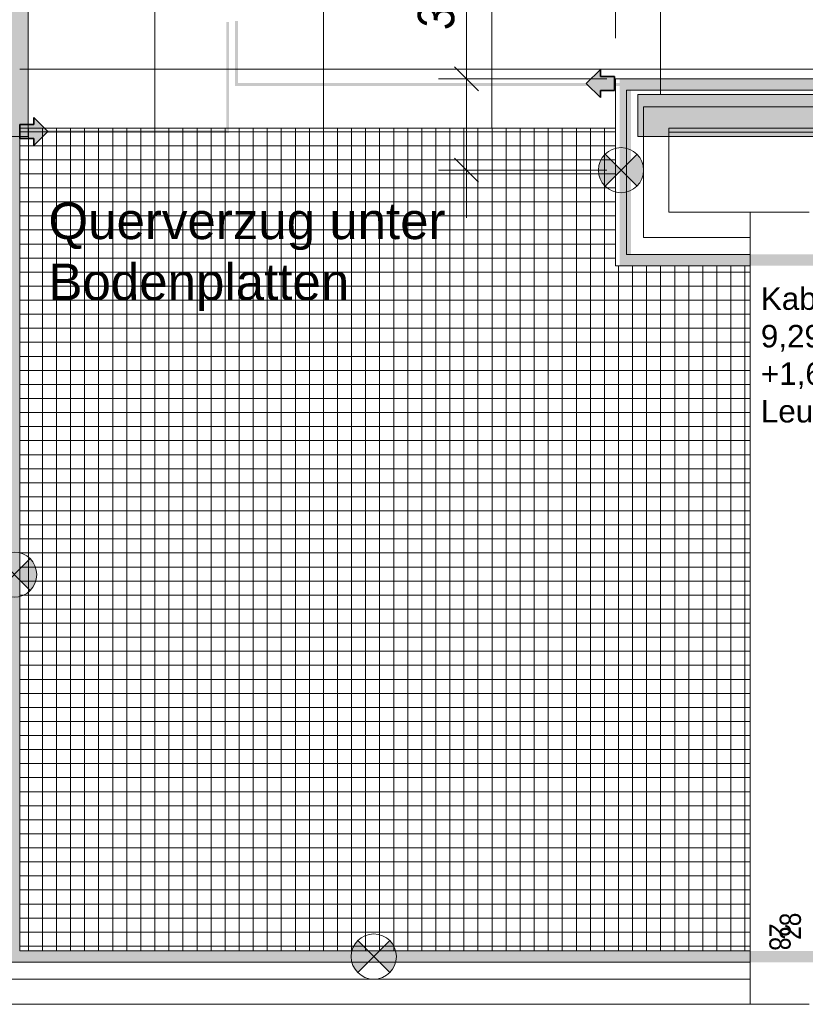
# Model space of a CAD drawing. Extents: x -620 to 300, y 62 to 1112.
# Tile 6 of 235: x -448 to -392, y 149 to 219. Entities that reach past the tile are written whole.
import ezdxf

# ---------------------------------------------------------------- set-up
doc = ezdxf.new("R2010")
doc.units = 0
doc.layers.get('0').update_dxf_attribs({"lineweight": 13})
for name, color, linetype, lineweight, true_color in [('00_ E_ST_Handlaufleuchte', 7, 'Continuous', 13, 0xb2b200), ('00_E_ST_Handlaufleuchte_Bem', 7, 'Continuous', 5, 0x7d7d00), ('00_E_ST_Handlaufleuchte_Kabel', 3, 'Continuous', 18, 0x00ff00), ('00_E_ST_Handlaufleuchte_Übergabepunkte unter Terrassenplatte', 3, 'Continuous', 35, 0x00ff00), ('00_E_ST_Handlaufleuchte–Handlauf-Position', 7, 'Continuous', 5, 0x0000b2), ('30 -33 Aussenwände- 7 Fassade_ Elemente', 7, 'Continuous', 9, 0x00aacc), ('30 -35 Decken- 2.2 Treppen Außen', 9, 'Continuous', 9, 0x808080), ('30 -36 Dächer- 3 Dachbeläge', 7, 'Continuous', 15, 0x9999ff), ('30 -36 Dächer- 4 Dachbekleidungen', 7, 'Continuous', 9, 0xccccff), ('60- 61 allgemeine Ausstattung- 4 Terrassen', 9, 'Continuous', 9, 0x808080)]:
    doc.layers.add(name, color=color, linetype=linetype, lineweight=lineweight, true_color=true_color)
doc.layers.add('00_E_ST_Handlaufleuchte_Kabel_Text', color=7, linetype='Continuous', lineweight=13)
doc.styles.get("Standard").update_dxf_attribs({"font": 'ARIALN.TTF'})

# ---------------------------------------------------------------- blocks, each defined once
blk = doc.blocks.new('Referenz-A06CPVE6L0')
at = {"layer": '30 -33 Aussenwände- 7 Fassade_ Elemente', "color": 0, "linetype": 'Continuous', "ltscale": 0.13}
for p, q in [((31.621, 211.653), (-401.579, 211.653)), ((-401.579, 211.653), (-401.579, 205.653)), ((-401.579, 205.653), (-391.579, 205.653)), ((-391.579, 149.253), (-451.579, 149.253))]:
    blk.add_line(p, q, dxfattribs=at)
at = {"layer": '30 -36 Dächer- 3 Dachbeläge', "color": 0, "linetype": 'Continuous', "ltscale": 0.15}
for p, q in [((-447.179, 211.053), (-447.179, 376.053)), ((-403.779, 214.053), (31.021, 214.053)), ((-403.779, 211.053), (-403.779, 214.053)), ((-538.631, 211.053), (-447.179, 211.053)), ((31.021, 211.053), (-403.779, 211.053))]:
    blk.add_line(p, q, dxfattribs=at)
at = {"layer": '30 -36 Dächer- 3 Dachbeläge', "color": 0, "lineweight": 0}
for points in [[(-449.779, 213.653), (-449.779, 376.053), (-447.179, 211.053)], [(-447.179, 211.053), (-449.779, 376.053), (-447.179, 376.053)], [(-403.779, 211.053), (-403.779, 214.053), (31.021, 211.053)], [(31.021, 211.053), (-403.779, 214.053), (31.021, 214.053)], [(-449.779, 211.053), (-449.779, 213.653), (-447.179, 211.053)]]:
    blk.add_solid(points, dxfattribs=at)
at = {"layer": '30 -36 Dächer- 4 Dachbekleidungen', "color": 0, "linetype": 'Continuous', "ltscale": 0.13}
for p, q in [((31.021, 215.153), (-405.379, 215.153)), ((-405.379, 215.153), (-405.379, 201.853)), ((-404.579, 202.653), (-404.579, 214.353)), ((-404.579, 214.353), (31.021, 214.353)), ((31.021, 213.153), (-403.379, 213.153)), ((-403.379, 213.153), (-403.379, 203.853)), ((-401.579, 205.653), (-401.579, 211.353)), ((-401.579, 211.353), (31.021, 211.353)), ((-395.779, 205.653), (-401.579, 205.653)), ((-395.779, 203.853), (-395.779, 205.653)), ((-403.379, 203.853), (-395.779, 203.853)), ((-395.779, 202.653), (-404.579, 202.653)), ((-395.779, 201.853), (-395.779, 202.653)), ((-405.379, 201.853), (-395.779, 201.853)), ((-395.779, 153.053), (-447.779, 153.053)), ((-395.779, 152.253), (-395.779, 153.053)), ((-448.579, 152.253), (-395.779, 152.253)), ((-395.779, 151.053), (-449.779, 151.053)), ((-395.779, 149.253), (-395.779, 151.053)), ((-451.579, 149.253), (-395.779, 149.253))]:
    blk.add_line(p, q, dxfattribs=at)
at = {"layer": '60- 61 allgemeine Ausstattung- 4 Terrassen', "color": 0}
for p, q in [((-438.166, 263.853), (-438.166, 211.653)), ((-426.166, 263.853), (-426.166, 211.653)), ((-414.166, 263.853), (-414.166, 211.653)), ((-402.166, 263.853), (-402.166, 214.053)), ((-138.159, 215.853), (-447.779, 215.853)), ((-405.379, 211.653), (-447.779, 211.653)), ((-447.779, 211.653), (-447.779, 153.053)), ((-447.779, 211.394), (-405.379, 211.394)), ((-447.159, 153.053), (-447.159, 211.653)), ((-446.159, 153.053), (-446.159, 211.653)), ((-445.159, 153.053), (-445.159, 211.653)), ((-444.159, 153.053), (-444.159, 211.653)), ((-443.159, 153.053), (-443.159, 211.653)), ((-442.159, 153.053), (-442.159, 211.653)), ((-441.159, 153.053), (-441.159, 211.653)), ((-440.159, 153.053), (-440.159, 211.653)), ((-439.159, 153.053), (-439.159, 211.653)), ((-438.159, 153.053), (-438.159, 211.653)), ((-437.159, 153.053), (-437.159, 211.653)), ((-436.159, 153.053), (-436.159, 211.653)), ((-435.159, 153.053), (-435.159, 211.653)), ((-434.159, 153.053), (-434.159, 211.653)), ((-433.159, 153.053), (-433.159, 211.653)), ((-432.159, 153.053), (-432.159, 211.653)), ((-431.159, 153.053), (-431.159, 211.653)), ((-430.159, 153.053), (-430.159, 211.653)), ((-429.159, 153.053), (-429.159, 211.653)), ((-428.159, 153.053), (-428.159, 211.653)), ((-427.159, 153.053), (-427.159, 211.653)), ((-426.159, 153.053), (-426.159, 211.653)), ((-425.159, 153.053), (-425.159, 211.653)), ((-424.159, 153.053), (-424.159, 211.653)), ((-423.159, 153.053), (-423.159, 211.653)), ((-422.159, 153.053), (-422.159, 211.653)), ((-421.159, 153.053), (-421.159, 211.653)), ((-420.159, 153.053), (-420.159, 211.653)), ((-419.159, 153.053), (-419.159, 211.653)), ((-418.159, 153.053), (-418.159, 211.653)), ((-417.159, 153.053), (-417.159, 211.653)), ((-416.159, 153.053), (-416.159, 211.653)), ((-415.159, 153.053), (-415.159, 211.653)), ((-414.159, 153.053), (-414.159, 211.653)), ((-413.159, 153.053), (-413.159, 211.653)), ((-412.159, 153.053), (-412.159, 211.653)), ((-411.159, 153.053), (-411.159, 211.653)), ((-410.159, 153.053), (-410.159, 211.653)), ((-409.159, 153.053), (-409.159, 211.653)), ((-408.159, 153.053), (-408.159, 211.653)), ((-407.159, 153.053), (-407.159, 211.653)), ((-406.159, 153.053), (-406.159, 211.653)), ((-405.379, 201.853), (-405.379, 211.653)), ((-447.779, 210.394), (-405.379, 210.394)), ((-447.779, 209.394), (-405.379, 209.394)), ((-447.779, 208.394), (-405.379, 208.394)), ((-447.779, 207.394), (-405.379, 207.394)), ((-447.779, 206.394), (-405.379, 206.394)), ((-447.779, 205.394), (-405.379, 205.394)), ((-447.779, 204.394), (-405.379, 204.394)), ((-447.779, 203.394), (-405.379, 203.394)), ((-447.779, 202.394), (-405.379, 202.394)), ((-447.779, 201.394), (-395.779, 201.394)), ((-395.779, 201.853), (-405.379, 201.853)), ((-405.159, 153.053), (-405.159, 201.853)), ((-404.159, 153.053), (-404.159, 201.853)), ((-403.159, 153.053), (-403.159, 201.853)), ((-402.159, 153.053), (-402.159, 201.853)), ((-401.159, 153.053), (-401.159, 201.853)), ((-400.159, 153.053), (-400.159, 201.853)), ((-399.159, 153.053), (-399.159, 201.853)), ((-398.159, 153.053), (-398.159, 201.853)), ((-397.159, 153.053), (-397.159, 201.853)), ((-396.159, 153.053), (-396.159, 201.853)), ((-395.779, 153.053), (-395.779, 201.853)), ((-447.779, 200.394), (-395.779, 200.394)), ((-447.779, 199.394), (-395.779, 199.394)), ((-447.779, 198.394), (-395.779, 198.394)), ((-447.779, 197.394), (-395.779, 197.394)), ((-447.779, 196.394), (-395.779, 196.394)), ((-447.779, 195.394), (-395.779, 195.394)), ((-447.779, 194.394), (-395.779, 194.394)), ((-447.779, 193.394), (-395.779, 193.394)), ((-447.779, 192.394), (-395.779, 192.394)), ((-447.779, 191.394), (-395.779, 191.394)), ((-447.779, 190.394), (-395.779, 190.394)), ((-447.779, 189.394), (-395.779, 189.394)), ((-447.779, 188.394), (-395.779, 188.394)), ((-447.779, 187.394), (-395.779, 187.394)), ((-447.779, 186.394), (-395.779, 186.394)), ((-447.779, 185.394), (-395.779, 185.394)), ((-447.779, 184.394), (-395.779, 184.394)), ((-447.779, 183.394), (-395.779, 183.394)), ((-447.779, 182.394), (-395.779, 182.394)), ((-447.779, 181.394), (-395.779, 181.394)), ((-447.779, 180.394), (-395.779, 180.394)), ((-447.779, 179.394), (-395.779, 179.394)), ((-447.779, 178.394), (-395.779, 178.394)), ((-447.779, 177.394), (-395.779, 177.394)), ((-447.779, 176.394), (-395.779, 176.394)), ((-447.779, 175.394), (-395.779, 175.394)), ((-447.779, 174.394), (-395.779, 174.394)), ((-447.779, 173.394), (-395.779, 173.394)), ((-447.779, 172.394), (-395.779, 172.394)), ((-447.779, 171.394), (-395.779, 171.394)), ((-447.779, 170.394), (-395.779, 170.394)), ((-447.779, 169.394), (-395.779, 169.394)), ((-447.779, 168.394), (-395.779, 168.394)), ((-447.779, 167.394), (-395.779, 167.394)), ((-447.779, 166.394), (-395.779, 166.394)), ((-447.779, 165.394), (-395.779, 165.394)), ((-447.779, 164.394), (-395.779, 164.394)), ((-447.779, 163.394), (-395.779, 163.394)), ((-447.779, 162.394), (-395.779, 162.394)), ((-447.779, 161.394), (-395.779, 161.394)), ((-447.779, 160.394), (-395.779, 160.394)), ((-447.779, 159.394), (-395.779, 159.394)), ((-447.779, 158.394), (-395.779, 158.394)), ((-447.779, 157.394), (-395.779, 157.394)), ((-447.779, 156.394), (-395.779, 156.394)), ((-447.779, 155.394), (-395.779, 155.394)), ((-447.779, 154.394), (-395.779, 154.394)), ((-447.779, 153.394), (-395.779, 153.394)), ((-447.779, 153.053), (-395.779, 153.053))]:
    blk.add_line(p, q, dxfattribs=at)
at = {"layer": '60- 61 allgemeine Ausstattung- 4 Terrassen', "color": 0, "linetype": 'Continuous', "lineweight": 18, "ltscale": 0.18}
for p, q in [((31.621, 211.653), (-401.579, 211.653)), ((-401.579, 211.653), (-401.579, 205.653)), ((-401.579, 205.653), (-395.779, 205.653)), ((-395.779, 205.653), (-395.779, 149.253)), ((-395.779, 149.253), (-451.579, 149.253))]:
    blk.add_line(p, q, dxfattribs=at)
at = {"layer": '30 -35 Decken- 2.2 Treppen Außen', "color": 0, "linetype": 'Continuous', "ltscale": 0.13, "insert": (-393.684, 153.852), "char_height": 1.51033, "attachment_point": 1, "rotation": 90.001}
blk.add_mtext('{\\fArial Narrow;28}', dxfattribs=at)
at = {"layer": '30 -35 Decken- 2.2 Treppen Außen', "color": 0, "linetype": 'ByBlock', "ltscale": 0.13, "insert": (-392.908, 155.003), "char_height": 1.51033, "attachment_point": 1, "rotation": 270.001}
blk.add_mtext('{\\fArial Narrow;28}', dxfattribs=at)
blk.add_mtext('{\\fArial Narrow;28}', dxfattribs=at)
blk = doc.blocks.new('Maß-A06CPVEYL0')
at = {"color": 0, "linetype": 'ByBlock', "lineweight": -2, "ltscale": 0.13}
for p, q in [((-415.979, 205.259), (-415.979, 224.873)), ((-415.13, 214.305), (-416.827, 216.002)), ((-417.979, 215.153), (-405.979, 215.153)), ((-415.13, 207.805), (-416.827, 209.502)), ((-417.979, 208.653), (-405.979, 208.653))]:
    blk.add_line(p, q, dxfattribs=at)
at = {"color": 0, "linetype": 'ByBlock', "lineweight": -2, "ltscale": 0.13, "attachment_point": 1, "rotation": 90}
for s, insert, char_height in [('{\\fArial Narrow|b0|i1;5}', (-419.965, 222.068), 1.82), ('{\\fArial Narrow|b0|i1;32}', (-419.445, 218.667), 2.6)]:
    blk.add_mtext(s, dxfattribs=dict(at, insert=insert, char_height=char_height))
blk = doc.blocks.new('Blockreferenz-A06CPVFUL0')
at = {"lineweight": -2}
for points in [[(-449.316, 180.991), (-448.179, 179.853), (-449.316, 178.716), (-449.571, 179.049), (-449.732, 179.437), (-449.787, 179.853), (-449.732, 180.27), (-449.571, 180.658)], [(-448.179, 179.853), (-447.041, 180.991), (-446.786, 180.658), (-446.625, 180.27), (-446.57, 179.853), (-446.625, 179.437), (-446.786, 179.049), (-447.041, 178.716)]]:
    blk.add_hatch(color=0, dxfattribs=at).paths.add_polyline_path(points)
at = {"color": 0, "lineweight": -2}
for p, q in [((-449.316, 178.716), (-447.041, 180.991)), ((-449.316, 180.991), (-447.041, 178.716))]:
    blk.add_line(p, q, dxfattribs=at)
blk.add_circle((-448.179, 179.853), 1.608, dxfattribs=at)
blk = doc.blocks.new('Polygon-A06CPVFWL0')
at = {"linetype": 'ByBlock', "lineweight": -2, "ltscale": 0.13}
blk.add_hatch(color=0, dxfattribs=at).paths.add_polyline_path([(-210.479, 152.253), (-448.579, 152.253), (-448.579, 211.653), (-447.779, 211.653), (-447.779, 153.053), (-210.479, 153.053)])
blk = doc.blocks.new('Blockreferenz-A06CPVG4L0')
at = {"lineweight": -2}
for points in [[(-423.716, 153.791), (-422.579, 152.653), (-423.716, 151.516), (-423.971, 151.849), (-424.132, 152.237), (-424.187, 152.653), (-424.132, 153.07), (-423.971, 153.458)], [(-422.579, 152.653), (-421.441, 153.791), (-421.186, 153.458), (-421.025, 153.07), (-420.97, 152.653), (-421.025, 152.237), (-421.186, 151.849), (-421.441, 151.516)]]:
    blk.add_hatch(color=0, dxfattribs=at).paths.add_polyline_path(points)
at = {"color": 0, "lineweight": -2}
for p, q in [((-423.716, 151.516), (-421.441, 153.791)), ((-423.716, 153.791), (-421.441, 151.516))]:
    blk.add_line(p, q, dxfattribs=at)
blk.add_circle((-422.579, 152.653), 1.608, dxfattribs=at)
blk = doc.blocks.new('Maß-A06CPVGCL0')
at = {"color": 0, "linetype": 'ByBlock', "lineweight": -2, "ltscale": 0.13}
for p, q in [((-405.377, 230.053), (-405.377, 218.053)), ((-377.979, 230.053), (-377.979, 218.053)), ((-404.528, 228.902), (-406.225, 227.205)), ((-377.13, 228.902), (-378.827, 227.205)), ((-405.377, 228.053), (-377.979, 228.053))]:
    blk.add_line(p, q, dxfattribs=at)
at = {"color": 0, "linetype": 'ByBlock', "lineweight": -2, "ltscale": 0.13, "insert": (-394.348, 231.52), "char_height": 2.6, "attachment_point": 1}
blk.add_mtext('{\\fArial Narrow|b0|i1;1.37}', dxfattribs=at)
blk = doc.blocks.new('Blockreferenz-A06CPVGQL0')
at = {"lineweight": -2}
for points in [[(-406.116, 209.791), (-404.979, 208.653), (-406.116, 207.516), (-406.371, 207.849), (-406.532, 208.237), (-406.587, 208.653), (-406.532, 209.07), (-406.371, 209.458)], [(-404.979, 208.653), (-403.841, 209.791), (-403.586, 209.458), (-403.425, 209.07), (-403.37, 208.653), (-403.425, 208.237), (-403.586, 207.849), (-403.841, 207.516)]]:
    blk.add_hatch(color=0, dxfattribs=at).paths.add_polyline_path(points)
at = {"color": 0, "lineweight": -2}
for p, q in [((-406.116, 207.516), (-403.841, 209.791)), ((-406.116, 209.791), (-403.841, 207.516))]:
    blk.add_line(p, q, dxfattribs=at)
blk.add_circle((-404.979, 208.653), 1.608, dxfattribs=at)
blk = doc.blocks.new('Polygon-A06CPVH4L0')
at = {"linetype": 'ByBlock', "lineweight": -2, "ltscale": 0.13}
blk.add_hatch(color=0, dxfattribs=at).paths.add_polyline_path([(-210.479, 201.853), (-405.079, 201.853), (-405.079, 215.153), (31.021, 215.153), (31.021, 214.353), (-404.279, 214.353), (-404.279, 202.653), (-210.479, 202.653)])
blk = doc.blocks.new('Polylinie-A06CPVICL0')
at = {"color": 0, "linetype": 'ByBlock', "lineweight": -2, "ltscale": 0.18}
for points in [[(-432.874, 211.307), (-433.074, 211.507), (-432.878, 219.205), (-433.078, 219.205)], [(-448.377, 211.305), (-448.577, 211.505), (-432.874, 211.307), (-433.074, 211.507)], [(-242.979, 152.753), (-242.979, 152.553), (-448.377, 152.753), (-448.577, 152.553)]]:
    blk.add_solid(points, dxfattribs=at)
blk = doc.blocks.new('Polylinie-A06CPVIEL0')
at = {"color": 0, "linetype": 'ByBlock', "lineweight": -2, "ltscale": 0.18}
for points in [[(-432.244, 214.853), (-432.444, 214.653), (-432.244, 219.286), (-432.444, 219.286)], [(-404.885, 214.853), (-405.085, 214.653), (-432.244, 214.853), (-432.444, 214.653)], [(-404.885, 202.153), (-405.085, 201.953), (-404.885, 214.853), (-405.085, 214.653)], [(-242.979, 202.153), (-242.979, 201.953), (-404.885, 202.153), (-405.085, 201.953)]]:
    blk.add_solid(points, dxfattribs=at)
blk = doc.blocks.new('Pfeil-A06CPVJKL0')
at = {"linetype": 'ByBlock', "lineweight": -2, "ltscale": 0.35}
blk.add_hatch(color=0, dxfattribs=at).paths.add_polyline_path([(-405.45, 215.331), (-405.45, 214.331), (-406.45, 214.331), (-406.45, 213.831), (-407.45, 214.831), (-406.45, 215.831), (-406.45, 215.331)])
at = {"color": 0, "linetype": 'ByBlock', "lineweight": -2, "ltscale": 0.35}
for p, q in [((-407.45, 214.831), (-406.45, 215.831)), ((-406.45, 215.831), (-406.45, 215.331)), ((-406.45, 215.331), (-405.45, 215.331)), ((-405.45, 215.331), (-405.45, 214.331)), ((-406.45, 213.831), (-407.45, 214.831)), ((-405.45, 214.331), (-406.45, 214.331)), ((-406.45, 214.331), (-406.45, 213.831))]:
    blk.add_line(p, q, dxfattribs=at)
blk = doc.blocks.new('Pfeil-A06CPVJML0')
at = {"linetype": 'ByBlock', "lineweight": -2, "ltscale": 0.35}
blk.add_hatch(color=0, dxfattribs=at).paths.add_polyline_path([(-447.779, 210.905), (-447.779, 211.905), (-446.779, 211.905), (-446.779, 212.405), (-445.779, 211.405), (-446.779, 210.405), (-446.779, 210.905)])
at = {"color": 0, "linetype": 'ByBlock', "lineweight": -2, "ltscale": 0.35}
for p, q in [((-447.779, 210.905), (-447.779, 211.905)), ((-447.779, 211.905), (-446.779, 211.905)), ((-446.779, 211.905), (-446.779, 212.405)), ((-446.779, 212.405), (-445.779, 211.405)), ((-445.779, 211.405), (-446.779, 210.405)), ((-446.779, 210.905), (-447.779, 210.905)), ((-446.779, 210.405), (-446.779, 210.905))]:
    blk.add_line(p, q, dxfattribs=at)

msp = doc.modelspace()

# ---------------------------------------------------------------- block references
at = {"color": 8, "lineweight": 13, "ltscale": 0.13, "true_color": 0x808080}
msp.add_blockref('Referenz-A06CPVE6L0', (0, 0), dxfattribs=at)
at = {"layer": '00_ E_ST_Handlaufleuchte', "ltscale": 0.13}
for name in ['Blockreferenz-A06CPVGQL0', 'Blockreferenz-A06CPVFUL0', 'Blockreferenz-A06CPVG4L0']:
    msp.add_blockref(name, (0, 0), dxfattribs=at)
at = {"layer": '00_E_ST_Handlaufleuchte_Bem', "ltscale": 0.13}
for name in ['Maß-A06CPVGCL0', 'Maß-A06CPVEYL0']:
    msp.add_blockref(name, (0, 0), dxfattribs=at)
at = {"layer": '00_E_ST_Handlaufleuchte_Kabel', "ltscale": 0.18}
for name in ['Polylinie-A06CPVICL0', 'Polylinie-A06CPVIEL0']:
    msp.add_blockref(name, (0, 0), dxfattribs=at)
at = {"layer": '00_E_ST_Handlaufleuchte_Übergabepunkte unter Terrassenplatte', "ltscale": 0.35}
for name in ['Pfeil-A06CPVJKL0', 'Pfeil-A06CPVJML0']:
    msp.add_blockref(name, (0, 0), dxfattribs=at)
at = {"layer": '00_E_ST_Handlaufleuchte–Handlauf-Position', "ltscale": 0.13}
for name in ['Polygon-A06CPVH4L0', 'Polygon-A06CPVFWL0']:
    msp.add_blockref(name, (0, 0), dxfattribs=at)

# ---------------------------------------------------------------- texts
at = {"layer": '00_E_ST_Handlaufleuchte_Bem', "ltscale": 0.13, "char_height": 2.6, "attachment_point": 1}
for s, insert in [('{\\fArial;Querverzug unter}', (-445.73, 206.345)), ('{\\fArial;Bodenplatten}', (-445.73, 202.003))]:
    msp.add_mtext(s, dxfattribs=dict(at, insert=insert))
at = {"layer": '00_E_ST_Handlaufleuchte_Kabel_Text', "ltscale": 0.13, "char_height": 1.6, "attachment_point": 1}
for s, insert in [('{\\fArial;Kabellänge bis Übergabepunkt:}', (-395.027, 200.306)), ('{\\fArial;9,29 m +1m zum Boden = 10,29m}', (-395.027, 197.634)), ('{\\fArial;+1,6 m unter Terrasse = 11,99m}', (-395.027, 194.962)), ('{\\fArial;Leuchtenzahl Strang: 4 Stk.}', (-395.027, 192.29))]:
    msp.add_mtext(s, dxfattribs=dict(at, insert=insert))

doc.saveas('drawing.dxf')
